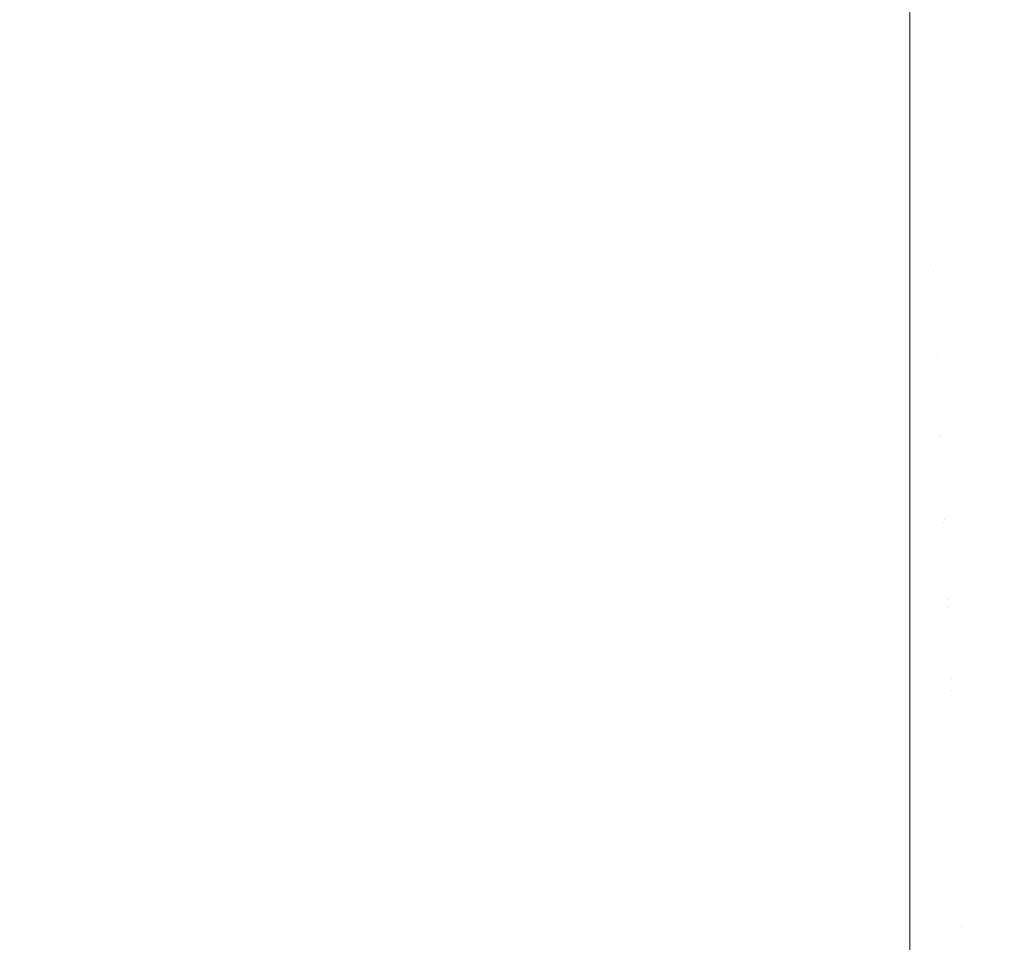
# Model space of a CAD drawing. Header units: centimetres. Extents: x -25.9 to 27.4, y -28.2 to -26.4.
# Tile 165 of 199: x 27.2303 to 27.2758, y -28.1167 to -28.074. Entities that reach past the tile are written whole.
import ezdxf

# ---------------------------------------------------------------- set-up
doc = ezdxf.new("R2010")
doc.units = ezdxf.units.CM
doc.header["$LTSCALE"] = 2.54
doc.layers.add('Lucido design-1', color=7, linetype='Continuous')

# ---------------------------------------------------------------- blocks, each defined once
blk = doc.blocks.new('Gruppo-4-1')
at = {"color": 7, "linetype": 'Continuous', "lineweight": 9}
for points, invisible_edges in [([(27.276103, -28.071607, 540.519248), (27.275606, -28.071794, 540.519248), (27.277025, -28.07581, 540.518618), (27.277691, -28.075559, 540.518618)], 15), ([(27.274074, -28.072228, 540.519248), (27.273553, -28.072329, 540.519248), (27.274272, -28.076527, 540.518618), (27.274971, -28.076392, 540.518618)], 15), ([(27.274591, -28.072105, 540.519248), (27.274074, -28.072228, 540.519248), (27.274971, -28.076392, 540.518618), (27.275664, -28.076227, 540.518618)], 15), ([(27.275101, -28.071961, 540.519248), (27.274591, -28.072105, 540.519248), (27.275664, -28.076227, 540.518618), (27.276349, -28.076033, 540.518618)], 15), ([(27.275606, -28.071794, 540.519248), (27.275101, -28.071961, 540.519248), (27.276349, -28.076033, 540.518618), (27.277025, -28.07581, 540.518618)], 15), ([(27.271439, -28.072701, 540.51922), (27.271439, -28.076768, 540.518618), (27.27215, -28.076753, 540.518618), (27.271969, -28.072498, 540.519248)], 14), ([(27.272499, -28.072464, 540.519248), (27.271969, -28.072498, 540.519248), (27.27215, -28.076753, 540.518618), (27.272861, -28.076708, 540.518618)], 15), ([(27.273027, -28.072408, 540.519248), (27.272499, -28.072464, 540.519248), (27.272861, -28.076708, 540.518618), (27.273568, -28.076632, 540.518618)], 15), ([(27.273553, -28.072329, 540.519248), (27.273027, -28.072408, 540.519248), (27.273568, -28.076632, 540.518618), (27.274272, -28.076527, 540.518618)], 15), ([(27.271439, -28.076768, 540.518618), (27.271439, -28.072701, 540.51922), (-25.828561, -28.072701, 540.51922), (-25.828561, -28.076768, 540.518618)], 10), ([(27.277553, -28.076798, 539.721644), (27.276814, -28.077049, 539.721644), (27.275624, -28.073275, 539.721007), (27.276199, -28.07308, 539.721007)], 15), ([(27.275308, -28.077453, 539.721644), (27.274543, -28.077605, 539.721644), (27.273856, -28.073708, 539.721007), (27.274451, -28.073589, 539.721007)], 15), ([(27.276065, -28.077267, 539.721644), (27.275308, -28.077453, 539.721644), (27.274451, -28.073589, 539.721007), (27.275041, -28.073445, 539.721007)], 15), ([(27.276814, -28.077049, 539.721644), (27.276065, -28.077267, 539.721644), (27.275041, -28.073445, 539.721007), (27.275624, -28.073275, 539.721007)], 15), ([(27.271439, -28.073919, 539.721007), (27.271439, -28.077363, 539.721562), (-25.828561, -28.077363, 539.721562), (-25.828561, -28.073919, 539.721007)], 10), ([(27.271439, -28.077363, 539.721562), (27.271439, -28.073919, 539.721007), (27.272046, -28.073906, 539.721007), (27.272218, -28.077859, 539.721644)], 14), ([(27.272997, -28.077808, 539.721644), (27.272218, -28.077859, 539.721644), (27.272046, -28.073906, 539.721007), (27.272652, -28.073866, 539.721007)], 15), ([(27.273772, -28.077724, 539.721644), (27.272997, -28.077808, 539.721644), (27.272652, -28.073866, 539.721007), (27.273255, -28.0738, 539.721007)], 15), ([(27.274543, -28.077605, 539.721644), (27.273772, -28.077724, 539.721644), (27.273255, -28.0738, 539.721007), (27.273856, -28.073708, 539.721007)], 15), ([(27.275664, -28.076227, 540.518618), (27.274971, -28.076392, 540.518618), (27.27586, -28.080518, 540.517806), (27.276727, -28.080312, 540.517806)], 15), ([(27.276349, -28.076033, 540.518618), (27.275664, -28.076227, 540.518618), (27.276727, -28.080312, 540.517806), (27.277585, -28.080069, 540.517806)], 15), ([(-25.828561, -28.076768, 540.518618), (-25.828561, -28.0769, 540.518592), (27.271439, -28.0769, 540.518592), (27.271439, -28.076768, 540.518618)], 10), ([(27.27215, -28.076753, 540.518618), (27.271439, -28.076768, 540.518618), (27.271439, -28.0769, 540.518592)], 9), ([(27.271439, -28.0769, 540.518592), (27.271439, -28.080989, 540.517806), (27.272329, -28.08097, 540.517806), (27.27215, -28.076753, 540.518618)], 14), ([(27.272861, -28.076708, 540.518618), (27.27215, -28.076753, 540.518618), (27.272329, -28.08097, 540.517806), (27.273219, -28.080913, 540.517806)], 15), ([(27.273568, -28.076632, 540.518618), (27.272861, -28.076708, 540.518618), (27.273219, -28.080913, 540.517806), (27.274105, -28.080819, 540.517806)], 15), ([(27.274272, -28.076527, 540.518618), (27.273568, -28.076632, 540.518618), (27.274105, -28.080819, 540.517806), (27.274986, -28.080687, 540.517806)], 15), ([(27.274971, -28.076392, 540.518618), (27.274272, -28.076527, 540.518618), (27.274986, -28.080687, 540.517806), (27.27586, -28.080518, 540.517806)], 15), ([(27.271439, -28.080989, 540.517806), (27.271439, -28.0769, 540.518592), (-25.828561, -28.0769, 540.518592), (-25.828561, -28.080989, 540.517806)], 10), ([(-25.828561, -28.077877, 539.721644), (-25.828561, -28.077363, 539.721562), (27.271439, -28.077363, 539.721562), (27.271439, -28.077877, 539.721644)], 10), ([(27.272218, -28.077859, 539.721644), (27.271439, -28.077877, 539.721644), (27.271439, -28.077363, 539.721562)], 9), ([(27.275226, -28.081479, 539.722441), (27.274285, -28.081623, 539.722441), (27.273772, -28.077724, 539.721644), (27.274543, -28.077605, 539.721644)], 15), ([(27.276159, -28.081293, 539.722441), (27.275226, -28.081479, 539.722441), (27.274543, -28.077605, 539.721644), (27.275308, -28.077453, 539.721644)], 15), ([(27.277083, -28.081067, 539.722441), (27.276159, -28.081293, 539.722441), (27.275308, -28.077453, 539.721644), (27.276065, -28.077267, 539.721644)], 15), ([(27.271439, -28.077877, 539.721644), (27.271439, -28.081643, 539.722407), (-25.828561, -28.081643, 539.722407), (-25.828561, -28.077877, 539.721644)], 10), ([(27.271439, -28.081643, 539.722407), (27.271439, -28.077877, 539.721644), (27.272218, -28.077859, 539.721644), (27.27239, -28.081789, 539.722441)], 14), ([(27.273339, -28.081727, 539.722441), (27.27239, -28.081789, 539.722441), (27.272218, -28.077859, 539.721644), (27.272997, -28.077808, 539.721644)], 15), ([(27.274285, -28.081623, 539.722441), (27.273339, -28.081727, 539.722441), (27.272997, -28.077808, 539.721644), (27.273772, -28.077724, 539.721644)], 15), ([(27.274105, -28.080819, 540.517806), (27.273219, -28.080913, 540.517806), (27.273573, -28.085074, 540.516815), (27.274635, -28.08496, 540.516815)], 15), ([(27.274986, -28.080687, 540.517806), (27.274105, -28.080819, 540.517806), (27.274635, -28.08496, 540.516815), (27.275691, -28.084802, 540.516815)], 15), ([(27.27586, -28.080518, 540.517806), (27.274986, -28.080687, 540.517806), (27.275691, -28.084802, 540.516815), (27.27674, -28.084599, 540.516815)], 15), ([(-25.828561, -28.080989, 540.517806), (-25.828561, -28.081068, 540.517787), (27.271439, -28.081068, 540.517787), (27.271439, -28.080989, 540.517806)], 10), ([(27.271439, -28.085164, 540.516815), (27.271439, -28.081068, 540.517787), (-25.828561, -28.081068, 540.517787), (-25.828561, -28.085164, 540.516815)], 10), ([(27.272329, -28.08097, 540.517806), (27.271439, -28.080989, 540.517806), (27.271439, -28.081068, 540.517787)], 9), ([(27.271439, -28.081068, 540.517787), (27.271439, -28.085164, 540.516815), (27.272507, -28.085141, 540.516815), (27.272329, -28.08097, 540.517806)], 14), ([(27.273219, -28.080913, 540.517806), (27.272329, -28.08097, 540.517806), (27.272507, -28.085141, 540.516815), (27.273573, -28.085074, 540.516815)], 15), ([(27.277004, -28.085104, 539.723396), (27.275904, -28.085323, 539.723396), (27.275226, -28.081479, 539.722441), (27.276159, -28.081293, 539.722441)], 15), ([(-25.828561, -28.08181, 539.722441), (-25.828561, -28.081643, 539.722407), (27.271439, -28.081643, 539.722407), (27.271439, -28.08181, 539.722441)], 10), ([(27.27239, -28.081789, 539.722441), (27.271439, -28.08181, 539.722441), (27.271439, -28.081643, 539.722407)], 9), ([(27.27256, -28.085689, 539.723396), (27.271439, -28.085713, 539.723396), (27.271439, -28.08181, 539.722441), (27.27239, -28.081789, 539.722441)], 13), ([(27.27368, -28.085616, 539.723396), (27.27256, -28.085689, 539.723396), (27.27239, -28.081789, 539.722441), (27.273339, -28.081727, 539.722441)], 15), ([(27.274795, -28.085493, 539.723396), (27.27368, -28.085616, 539.723396), (27.273339, -28.081727, 539.722441), (27.274285, -28.081623, 539.722441)], 15), ([(27.275904, -28.085323, 539.723396), (27.274795, -28.085493, 539.723396), (27.274285, -28.081623, 539.722441), (27.275226, -28.081479, 539.722441)], 15), ([(27.271439, -28.08181, 539.722441), (27.271439, -28.085713, 539.723396), (-25.828561, -28.085713, 539.723396), (-25.828561, -28.08181, 539.722441)], 10), ([(27.274635, -28.08496, 540.516815), (27.273573, -28.085074, 540.516815), (27.273922, -28.089181, 540.515649), (27.275159, -28.08905, 540.515649)], 15), ([(27.275691, -28.084802, 540.516815), (27.274635, -28.08496, 540.516815), (27.275159, -28.08905, 540.515649), (27.276388, -28.088866, 540.515649)], 15), ([(27.27674, -28.084599, 540.516815), (27.275691, -28.084802, 540.516815), (27.276388, -28.088866, 540.515649), (27.277609, -28.088629, 540.515649)], 15), ([(-25.828561, -28.089282, 540.51565), (27.271439, -28.089282, 540.51565), (27.271439, -28.085198, 540.516806), (-25.828561, -28.085198, 540.516806)], 5), ([(27.272507, -28.085141, 540.516815), (27.271439, -28.085164, 540.516815), (27.271439, -28.085198, 540.516806)], 9), ([(27.271439, -28.085198, 540.516806), (27.271439, -28.089287, 540.515649), (27.272682, -28.08926, 540.515649), (27.272507, -28.085141, 540.516815)], 14), ([(27.273573, -28.085074, 540.516815), (27.272507, -28.085141, 540.516815), (27.272682, -28.08926, 540.515649), (27.273922, -28.089181, 540.515649)], 15), ([(27.276575, -28.089131, 539.724508), (27.2753, -28.089327, 539.724508), (27.274795, -28.085493, 539.723396), (27.275904, -28.085323, 539.723396)], 15), ([(27.271439, -28.085713, 539.723396), (27.271439, -28.085881, 539.723444), (-25.828561, -28.085881, 539.723444), (-25.828561, -28.085713, 539.723396)], 10), ([(-25.828561, -28.08958, 539.724508), (-25.828561, -28.085881, 539.723444), (27.271439, -28.085881, 539.723444), (27.271439, -28.08958, 539.724508)], 10), ([(27.27256, -28.085689, 539.723396), (27.272729, -28.089552, 539.724508), (27.271439, -28.08958, 539.724508), (27.271439, -28.085881, 539.723444)], 11), ([(27.271439, -28.085881, 539.723444), (27.271439, -28.085713, 539.723396), (27.27256, -28.085689, 539.723396)], 10), ([(27.274017, -28.089467, 539.724508), (27.272729, -28.089552, 539.724508), (27.27256, -28.085689, 539.723396), (27.27368, -28.085616, 539.723396)], 15), ([(27.2753, -28.089327, 539.724508), (27.274017, -28.089467, 539.724508), (27.27368, -28.085616, 539.723396), (27.274795, -28.085493, 539.723396)], 15), ([(27.275159, -28.08905, 540.515649), (27.273922, -28.089181, 540.515649), (27.274267, -28.09323, 540.514309), (27.275675, -28.09308, 540.514309)], 15), ([(27.276388, -28.088866, 540.515649), (27.275159, -28.08905, 540.515649), (27.275675, -28.09308, 540.514309), (27.277075, -28.09287, 540.514309)], 15), ([(-25.828561, -28.093314, 540.51432), (27.271439, -28.093314, 540.51432), (27.271439, -28.089282, 540.51565), (-25.828561, -28.089282, 540.51565)], 5), ([(27.272854, -28.09332, 540.514309), (27.272682, -28.08926, 540.515649), (27.271439, -28.089287, 540.515649), (27.271439, -28.093314, 540.51432)], 11), ([(27.273922, -28.089181, 540.515649), (27.272682, -28.08926, 540.515649), (27.272854, -28.09332, 540.514309), (27.274267, -28.09323, 540.514309)], 15), ([(27.27435, -28.093276, 539.725777), (27.272896, -28.093371, 539.725777), (27.272729, -28.089552, 539.724508), (27.274017, -28.089467, 539.724508)], 15), ([(27.275799, -28.093117, 539.725777), (27.27435, -28.093276, 539.725777), (27.274017, -28.089467, 539.724508), (27.2753, -28.089327, 539.724508)], 15), ([(27.277239, -28.092896, 539.725777), (27.275799, -28.093117, 539.725777), (27.2753, -28.089327, 539.724508), (27.276575, -28.089131, 539.724508)], 15), ([(27.271439, -28.08958, 539.724508), (27.271439, -28.090068, 539.72467), (-25.828561, -28.090068, 539.72467), (-25.828561, -28.08958, 539.724508)], 10), ([(27.272729, -28.089552, 539.724508), (27.272896, -28.093371, 539.725777), (27.271439, -28.093403, 539.725777), (27.271439, -28.090068, 539.72467)], 11), ([(27.271439, -28.090068, 539.72467), (27.271439, -28.08958, 539.724508), (27.272729, -28.089552, 539.724508)], 10), ([(-25.828561, -28.093403, 539.725777), (-25.828561, -28.090068, 539.72467), (27.271439, -28.090068, 539.72467), (27.271439, -28.093403, 539.725777)], 10), ([(27.275675, -28.09308, 540.514309), (27.274267, -28.09323, 540.514309), (27.274606, -28.097211, 540.512798), (27.276182, -28.097043, 540.512798)], 15), ([(27.276291, -28.096859, 539.727201), (27.274679, -28.097035, 539.727201), (27.27435, -28.093276, 539.725777), (27.275799, -28.093117, 539.725777)], 15), ([(27.277075, -28.09287, 540.514309), (27.275675, -28.09308, 540.514309), (27.276182, -28.097043, 540.512798), (27.27775, -28.096809, 540.512798)], 15), ([(27.277894, -28.096612, 539.727201), (27.276291, -28.096859, 539.727201), (27.275799, -28.093117, 539.725777), (27.277239, -28.092896, 539.725777)], 15), ([(-25.828561, -28.09335, 540.514309), (-25.828561, -28.097285, 540.512821), (27.271439, -28.097285, 540.512821), (27.271439, -28.09335, 540.514309)], 10), ([(27.271439, -28.093403, 539.725777), (27.271439, -28.094197, 539.726077), (-25.828561, -28.094197, 539.726077), (-25.828561, -28.093403, 539.725777)], 10), ([(27.271439, -28.093314, 540.51432), (27.271439, -28.09335, 540.514309), (27.272854, -28.09332, 540.514309)], 10), ([(27.273024, -28.097312, 540.512798), (27.272854, -28.09332, 540.514309), (27.271439, -28.09335, 540.514309), (27.271439, -28.097285, 540.512821)], 11), ([(27.272896, -28.093371, 539.725777), (27.27306, -28.097141, 539.727201), (27.271439, -28.097177, 539.727201), (27.271439, -28.094197, 539.726077)], 11), ([(27.271439, -28.094197, 539.726077), (27.271439, -28.093403, 539.725777), (27.272896, -28.093371, 539.725777)], 10), ([(27.274267, -28.09323, 540.514309), (27.272854, -28.09332, 540.514309), (27.273024, -28.097312, 540.512798), (27.274606, -28.097211, 540.512798)], 15), ([(27.274679, -28.097035, 539.727201), (27.27306, -28.097141, 539.727201), (27.272896, -28.093371, 539.725777), (27.27435, -28.093276, 539.725777)], 15), ([(-25.828561, -28.097177, 539.727201), (-25.828561, -28.094197, 539.726077), (27.271439, -28.094197, 539.726077), (27.271439, -28.097177, 539.727201)], 10), ([(27.271439, -28.097177, 539.727201), (27.271439, -28.098262, 539.727661), (-25.828561, -28.098262, 539.727661), (-25.828561, -28.097177, 539.727201)], 10), ([(27.27306, -28.097141, 539.727201), (27.273222, -28.100855, 539.728777), (27.271439, -28.100894, 539.728777), (27.271439, -28.098262, 539.727661)], 11), ([(27.271439, -28.098262, 539.727661), (27.271439, -28.097177, 539.727201), (27.27306, -28.097141, 539.727201)], 10), ([(27.271439, -28.097285, 540.512821), (27.271439, -28.097346, 540.512798), (27.273024, -28.097312, 540.512798)], 10), ([(27.274606, -28.097211, 540.512798), (27.273024, -28.097312, 540.512798), (27.27319, -28.101231, 540.511121), (27.274938, -28.10112, 540.511121)], 15), ([(27.275003, -28.100738, 539.728777), (27.273222, -28.100855, 539.728777), (27.27306, -28.097141, 539.727201), (27.274679, -28.097035, 539.727201)], 15), ([(27.276182, -28.097043, 540.512798), (27.274606, -28.097211, 540.512798), (27.274938, -28.10112, 540.511121), (27.27668, -28.100934, 540.511121)], 15), ([(27.276776, -28.100544, 539.728777), (27.275003, -28.100738, 539.728777), (27.274679, -28.097035, 539.727201), (27.276291, -28.096859, 539.727201)], 15), ([(-25.828561, -28.097346, 540.512798), (-25.828561, -28.101189, 540.511155), (27.271439, -28.101189, 540.511155), (27.271439, -28.097346, 540.512798)], 10), ([(27.27319, -28.101231, 540.511121), (27.273024, -28.097312, 540.512798), (27.271439, -28.097346, 540.512798), (27.271439, -28.101189, 540.511155)], 11), ([(-25.828561, -28.100894, 539.728777), (-25.828561, -28.098262, 539.727661), (27.271439, -28.098262, 539.727661), (27.271439, -28.100894, 539.728777)], 10), ([(27.271439, -28.100894, 539.728777), (27.271439, -28.102254, 539.72942), (-25.828561, -28.102254, 539.72942), (-25.828561, -28.100894, 539.728777)], 10), ([(27.273222, -28.100855, 539.728777), (27.273382, -28.104506, 539.730504), (27.271439, -28.104548, 539.730504), (27.271439, -28.102254, 539.72942)], 11), ([(27.271439, -28.102254, 539.72942), (27.271439, -28.100894, 539.728777), (27.273222, -28.100855, 539.728777)], 10), ([(27.275321, -28.104379, 539.730504), (27.273382, -28.104506, 539.730504), (27.273222, -28.100855, 539.728777), (27.275003, -28.100738, 539.728777)], 15), ([(27.277253, -28.104167, 539.730504), (27.275321, -28.104379, 539.730504), (27.275003, -28.100738, 539.728777), (27.276776, -28.100544, 539.728777)], 15), ([(27.271439, -28.101268, 540.511121), (27.271439, -28.101189, 540.511155), (-25.828561, -28.101189, 540.511155), (-25.828561, -28.101268, 540.511121)], 10), ([(-25.828561, -28.101268, 540.511121), (-25.828561, -28.105019, 540.509324), (27.271439, -28.105019, 540.509324), (27.271439, -28.101268, 540.511121)], 10), ([(27.271439, -28.101189, 540.511155), (27.271439, -28.101268, 540.511121), (27.27319, -28.101231, 540.511121)], 10), ([(27.273353, -28.10507, 540.50928), (27.27319, -28.101231, 540.511121), (27.271439, -28.101268, 540.511121), (27.271439, -28.105019, 540.509324)], 11), ([(27.274938, -28.10112, 540.511121), (27.27319, -28.101231, 540.511121), (27.273353, -28.10507, 540.50928), (27.275264, -28.104948, 540.50928)], 15), ([(27.27668, -28.100934, 540.511121), (27.274938, -28.10112, 540.511121), (27.275264, -28.104948, 540.50928), (27.277168, -28.104745, 540.50928)], 15), ([(-25.828561, -28.104548, 539.730504), (-25.828561, -28.102254, 539.72942), (27.271439, -28.102254, 539.72942), (27.271439, -28.104548, 539.730504)], 10), ([(27.271439, -28.104548, 539.730504), (27.271439, -28.106165, 539.73135), (-25.828561, -28.106165, 539.73135), (-25.828561, -28.104548, 539.730504)], 10), ([(27.273382, -28.104506, 539.730504), (27.273538, -28.108088, 539.73238), (27.271439, -28.108134, 539.73238), (27.271439, -28.106165, 539.73135)], 11), ([(27.271439, -28.106165, 539.73135), (27.271439, -28.104548, 539.730504), (27.273382, -28.104506, 539.730504)], 10), ([(27.275634, -28.107951, 539.73238), (27.273538, -28.108088, 539.73238), (27.273382, -28.104506, 539.730504), (27.275321, -28.104379, 539.730504)], 15), ([(27.277721, -28.107722, 539.73238), (27.275634, -28.107951, 539.73238), (27.275321, -28.104379, 539.730504), (27.277253, -28.104167, 539.730504)], 15), ([(27.271439, -28.105111, 540.50928), (27.271439, -28.105019, 540.509324), (-25.828561, -28.105019, 540.509324), (-25.828561, -28.105111, 540.50928)], 10), ([(27.271439, -28.105019, 540.509324), (27.271439, -28.105111, 540.50928), (27.273353, -28.10507, 540.50928)], 10), ([(27.275264, -28.104948, 540.50928), (27.273353, -28.10507, 540.50928), (27.273513, -28.108822, 540.507281), (27.275583, -28.10869, 540.507281)], 15), ([(27.277168, -28.104745, 540.50928), (27.275264, -28.104948, 540.50928), (27.275583, -28.10869, 540.507281), (27.277645, -28.10847, 540.507281)], 15), ([(-25.828561, -28.105111, 540.50928), (-25.828561, -28.108768, 540.507333), (27.271439, -28.108768, 540.507333), (27.271439, -28.105111, 540.50928)], 10), ([(27.273513, -28.108822, 540.507281), (27.273353, -28.10507, 540.50928), (27.271439, -28.105111, 540.50928), (27.271439, -28.108768, 540.507333)], 11), ([(-25.828561, -28.108134, 539.73238), (-25.828561, -28.106165, 539.73135), (27.271439, -28.106165, 539.73135), (27.271439, -28.108134, 539.73238)], 10), ([(27.27818, -28.111203, 539.734401), (27.27594, -28.111448, 539.734401), (27.275634, -28.107951, 539.73238), (27.277721, -28.107722, 539.73238)], 15), ([(27.271439, -28.108134, 539.73238), (27.271439, -28.10999, 539.733449), (-25.828561, -28.10999, 539.733449), (-25.828561, -28.108134, 539.73238)], 10), ([(27.271439, -28.10999, 539.733449), (27.271439, -28.108134, 539.73238), (27.273538, -28.108088, 539.73238), (27.273691, -28.111595, 539.734401)], 14), ([(27.27594, -28.111448, 539.734401), (27.273691, -28.111595, 539.734401), (27.273538, -28.108088, 539.73238), (27.275634, -28.107951, 539.73238)], 15), ([(27.277645, -28.10847, 540.507281), (27.275583, -28.10869, 540.507281), (27.275893, -28.112339, 540.505126), (27.278111, -28.112103, 540.505126)], 15), ([(27.271439, -28.108866, 540.507281), (27.271439, -28.108768, 540.507333), (-25.828561, -28.108768, 540.507333), (-25.828561, -28.108866, 540.507281)], 10), ([(-25.828561, -28.108866, 540.507281), (-25.828561, -28.11243, 540.505184), (27.271439, -28.11243, 540.505184), (27.271439, -28.108866, 540.507281)], 10), ([(27.271439, -28.108768, 540.507333), (27.271439, -28.108866, 540.507281), (27.273513, -28.108822, 540.507281)], 10), ([(27.273668, -28.112481, 540.505126), (27.273513, -28.108822, 540.507281), (27.271439, -28.108866, 540.507281), (27.271439, -28.11243, 540.505184)], 11), ([(27.275583, -28.10869, 540.507281), (27.273513, -28.108822, 540.507281), (27.273668, -28.112481, 540.505126), (27.275893, -28.112339, 540.505126)], 15), ([(-25.828561, -28.111645, 539.734401), (-25.828561, -28.10999, 539.733449), (27.271439, -28.10999, 539.733449), (27.271439, -28.111645, 539.734401)], 10), ([(27.273691, -28.111595, 539.734401), (27.271439, -28.111645, 539.734401), (27.271439, -28.10999, 539.733449)], 9), ([(27.271439, -28.111645, 539.734401), (27.271439, -28.113719, 539.735711), (-25.828561, -28.113719, 539.735711), (-25.828561, -28.111645, 539.734401)], 10), ([(27.271439, -28.113719, 539.735711), (27.271439, -28.111645, 539.734401), (27.273691, -28.111595, 539.734401), (27.273841, -28.115021, 539.736566)], 14), ([(27.276239, -28.114864, 539.736566), (27.273841, -28.115021, 539.736566), (27.273691, -28.111595, 539.734401), (27.27594, -28.111448, 539.734401)], 15), ([(27.271439, -28.112529, 540.505126), (27.271439, -28.11243, 540.505184), (-25.828561, -28.11243, 540.505184), (-25.828561, -28.112529, 540.505126)], 10), ([(-25.828561, -28.112529, 540.505126), (-25.828561, -28.115996, 540.502882), (27.271439, -28.115996, 540.502882), (27.271439, -28.112529, 540.505126)], 10), ([(27.271439, -28.11243, 540.505184), (27.271439, -28.112529, 540.505126), (27.273668, -28.112481, 540.505126)], 10), ([(27.273819, -28.116042, 540.50282), (27.273668, -28.112481, 540.505126), (27.271439, -28.112529, 540.505126), (27.271439, -28.115996, 540.502882)], 11), ([(27.275893, -28.112339, 540.505126), (27.273668, -28.112481, 540.505126), (27.273819, -28.116042, 540.50282), (27.276196, -28.11589, 540.50282)], 15), ([(-25.828561, -28.115074, 539.736566), (-25.828561, -28.113719, 539.735711), (27.271439, -28.113719, 539.735711), (27.271439, -28.115074, 539.736566)], 10), ([(27.273841, -28.115021, 539.736566), (27.271439, -28.115074, 539.736566), (27.271439, -28.113719, 539.735711)], 9), ([(27.271439, -28.117347, 539.738133), (27.271439, -28.115074, 539.736566), (27.273841, -28.115021, 539.736566), (27.273987, -28.11836, 539.738869)], 14), ([(27.27653, -28.118193, 539.738869), (27.273987, -28.11836, 539.738869), (27.273841, -28.115021, 539.736566), (27.276239, -28.114864, 539.736566)], 15), ([(27.271439, -28.115074, 539.736566), (27.271439, -28.117347, 539.738133), (-25.828561, -28.117347, 539.738133), (-25.828561, -28.115074, 539.736566)], 10), ([(27.276196, -28.11589, 540.50282), (27.273819, -28.116042, 540.50282), (27.273966, -28.119497, 540.500369), (27.276489, -28.119336, 540.500369)], 15), ([(27.271439, -28.116092, 540.50282), (27.271439, -28.115996, 540.502882), (-25.828561, -28.115996, 540.502882), (-25.828561, -28.116092, 540.50282)], 10), ([(-25.828561, -28.116092, 540.50282), (-25.828561, -28.119462, 540.500431), (27.271439, -28.119462, 540.500431), (27.271439, -28.116092, 540.50282)], 10), ([(27.271439, -28.115996, 540.502882), (27.271439, -28.116092, 540.50282), (27.273819, -28.116042, 540.50282)], 10), ([(27.273966, -28.119497, 540.500369), (27.273819, -28.116042, 540.50282), (27.271439, -28.116092, 540.50282), (27.271439, -28.119462, 540.500431)], 11)]:
    blk.add_3dface(points, dxfattribs=dict(at, invisible_edges=invisible_edges))

msp = doc.modelspace()

# ---------------------------------------------------------------- block references
at = {"layer": 'Lucido design-1', "color": 7}
msp.add_blockref('Gruppo-4-1', (0, 0), dxfattribs=at)

doc.saveas('drawing.dxf')
